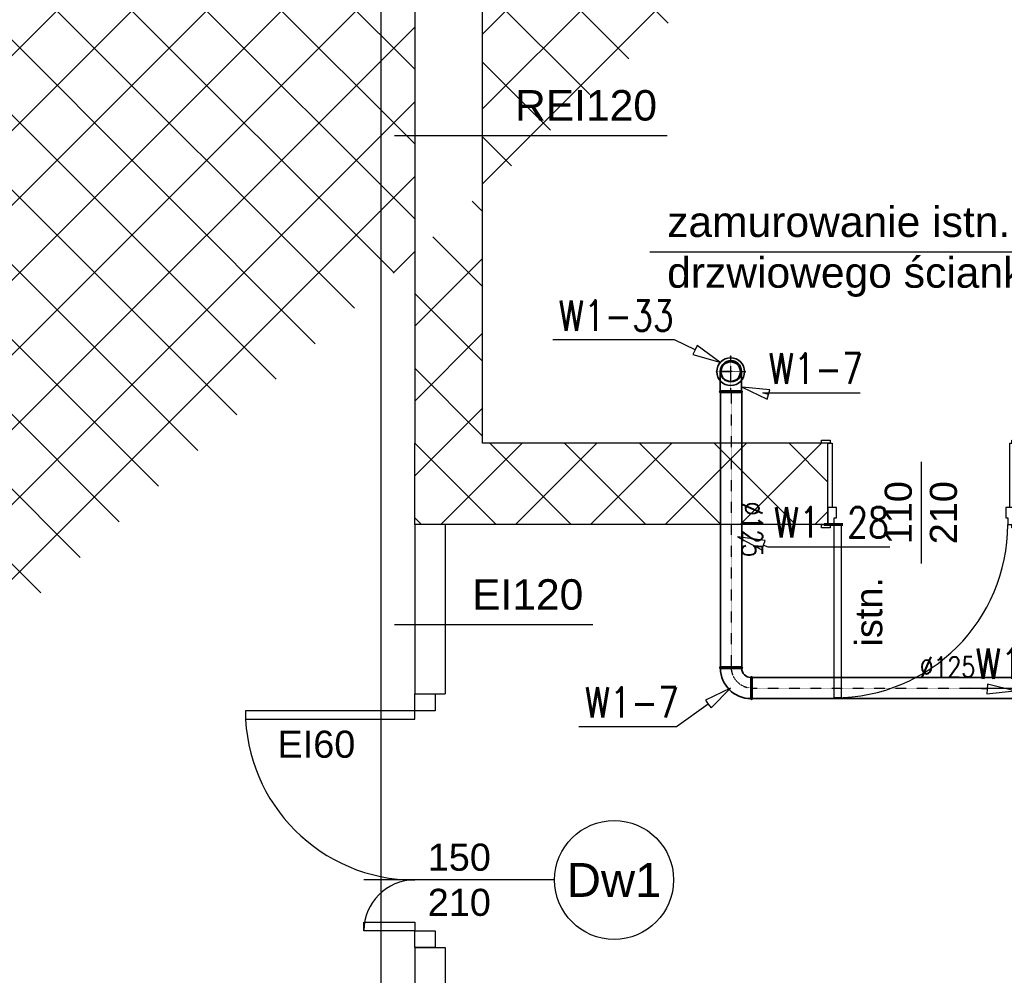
# Model space of a CAD drawing. Header units: millimetres. Extents: x 2263 to 12009, y 1338 to 5538.
# Tile 6 of 78: x 3840 to 4421, y 2265 to 2830. Entities that reach past the tile are written whole.
import ezdxf
from ezdxf.enums import TextEntityAlignment as Align

# ---------------------------------------------------------------- set-up
doc = ezdxf.new("R2010")
doc.units = ezdxf.units.MM
doc.linetypes.add('CENTER', pattern=[0.55, 0.37, -0.06, 0.06, -0.06])
doc.layers.add('A_niewidoczne', color=8, linetype='Continuous', lineweight=9, plot=False)
for name, color, linetype, lineweight in [('A_opisy', 81, 'Continuous', 13), ('A_przekrojowe główne', 50, 'Continuous', 50), ('A_stolarka', 20, 'Continuous', 15), ('A_ściany istniejące', 82, 'Continuous', 50), ('A_ściany istniejące hatch', 82, 'Continuous', 9), ('WEN_W1-_ZLICZAC', 140, 'Continuous', 35)]:
    doc.layers.add(name, color=color, linetype=linetype, lineweight=lineweight)
doc.layers.add('A_zakres opracowania', color=7, linetype='Continuous', lineweight=70, true_color=0xe00038)
for name, color, linetype in [('Drzwi Archicad', 7, 'Continuous'), ('Konstrukcja - Ściany zew', 7, 'Continuous'), ('WEN_W1-_ATRYBUT', 6, 'Continuous'), ('WEN_W1-_OSIE', 2, 'CENTER')]:
    doc.layers.add(name, color=color, linetype=linetype)
doc.styles.get("Standard").update_dxf_attribs({"font": 'arial.ttf'})
doc.styles.add('STYL_AUTOMATYCZNY_2', font='arialbd.ttf')
doc.styles.add('STYL_WENTYLE', font='romans.shx', dxfattribs={"width": 0.8})

# ---------------------------------------------------------------- blocks, each defined once
blk = doc.blocks.new('Drzwi metalowe 27_3')
at = {"layer": 'Drzwi Archicad', "color": 7, "linetype": 'Continuous', "lineweight": 25}
for p, q in [((472, 0), (472, 1024)), ((472, 1024), (512, 1024)), ((512, 1024), (512, 0)), ((-587, 0), (-587, 19)), ((-587, 19), (-537, 19)), ((-537, 0), (-587, 0)), ((-512, 0), (-550, 0)), ((-550, 0), (-550, -100)), ((-537, 19), (-537, 0)), ((-512, -40), (-512, 0)), ((512, 0), (472, 0)), ((550, 0), (512, 0)), ((512, 0), (512, -40)), ((537, 19), (587, 19)), ((537, 0), (537, 19)), ((587, 0), (537, 0)), ((550, -100), (550, 0)), ((587, 19), (587, 0)), ((-500, -40), (-512, -40)), ((-500, -100), (-500, -40)), ((512, -40), (500, -40)), ((500, -40), (500, -100)), ((-550, -480), (-550, -100)), ((-550, -100), (-525, -100)), ((-550, -100), (-500, -100)), ((-525, -100), (-525, -480)), ((500, -100), (550, -100)), ((525, -480), (525, -100)), ((525, -100), (550, -100)), ((550, -100), (550, -480)), ((-587, -499), (-587, -480)), ((-587, -480), (-537, -480)), ((-537, -499), (-587, -499)), ((-525, -480), (-550, -480)), ((-537, -480), (-537, -499)), ((550, -480), (525, -480)), ((537, -480), (587, -480)), ((537, -499), (537, -480)), ((587, -499), (537, -499)), ((587, -480), (587, -499))]:
    blk.add_line(p, q, dxfattribs=at)
blk.add_arc((512, 0), 1024, 90, 180, dxfattribs=at)
blk = doc.blocks.new('BPL-SI12590_13')
for p, q in [((-62.5, 8.75), (-62.5, 125)), ((62.5, 8.75), (62.5, 125))]:
    blk.add_line(p, q)
blk.add_lwpolyline([(62.5, 0), (-62.5, 0, -1), (-62.5, 8.75), (62.5, 8.75, -1)], format="xyb", close=True)
blk.add_circle((0, 125), 62.5)
blk.add_point((0, 0))
at = {"layer": 'WEN_W1-_OSIE'}
for p, q in [((0, 0), (0, 192.5)), ((-67.5, 125), (67.5, 125))]:
    blk.add_line(p, q, dxfattribs=at)
at = {"layer": 'WEN_W1-_ATRYBUT', "style": 'STYL_WENTYLE', "width": 0.8, "flags": 8}
blk.add_attdef('WENTYLE', text='', height=180, dxfattribs=at).set_placement((62.5, 0), align=Align.BOTTOM_LEFT)
blk = doc.blocks.new('BPL-SI12590_23')
for points in [[(-125, -62.5), (-125, 62.5, -1), (-116.25, 62.5), (-116.25, -62.5, -1)], [(-62.5, -125), (62.5, -125, 1), (62.5, -116.25), (-62.5, -116.25, 1)]]:
    blk.add_lwpolyline(points, format="xyb", close=True)
for radius in [178.75, 53.75]:
    blk.add_arc((-116.25, -116.25), radius, 0, 90)
for p in [(-125, 0), (0, -125)]:
    blk.add_point(p)
at = {"layer": 'WEN_W1-_OSIE'}
blk.add_arc((-125, -125), 125, 0, 90, dxfattribs=at)
at = {"layer": 'WEN_W1-_ATRYBUT', "style": 'STYL_WENTYLE', "width": 0.8, "flags": 8}
blk.add_attdef('WENTYLE', text='', height=180, dxfattribs=at).set_placement((-62.5, -125), align=Align.BOTTOM_LEFT)
blk = doc.blocks.new('SR-C125_2306-0487326975_14')
blk.add_lwpolyline([(0, -62.5), (0, 62.5), (2306, 62.5), (2306, -62.5)], close=True)
for p in [(0, 0), (2306, 0)]:
    blk.add_point(p)
at = {"layer": 'WEN_W1-_OSIE'}
blk.add_line((0, 0), (2306, 0), dxfattribs=at)
at = {"layer": 'WEN_W1-_ATRYBUT', "style": 'STYL_WENTYLE', "width": 0.8, "flags": 8}
blk.add_attdef('WENTYLE', text='', height=180, dxfattribs=at).set_placement((1153, 0), align=Align.BOTTOM_LEFT)
at = {"layer": 'WEN_W1-_OSIE', "color": 3, "style": 'STYL_WENTYLE', "width": 0.8, "flags": 8}
blk.add_attdef('FI_KANALU', text='', height=120, dxfattribs=at).set_placement((1153, 125), align=Align.MIDDLE_CENTER)
blk = doc.blocks.new('SR-C125_1623-3509950736_14')
blk.add_lwpolyline([(0, -62.5), (0, 62.5), (1623.4, 62.5), (1623.4, -62.5)], close=True)
for p in [(0, 0), (1623.4, 0)]:
    blk.add_point(p)
at = {"layer": 'WEN_W1-_OSIE'}
blk.add_line((0, 0), (1623.4, 0), dxfattribs=at)
at = {"layer": 'WEN_W1-_ATRYBUT', "style": 'STYL_WENTYLE', "width": 0.8, "flags": 8}
blk.add_attdef('WENTYLE', text='', height=180, dxfattribs=at).set_placement((811.7, 0), align=Align.BOTTOM_LEFT)
at = {"layer": 'WEN_W1-_OSIE', "color": 3, "style": 'STYL_WENTYLE', "width": 0.8, "flags": 8}
blk.add_attdef('FI_KANALU', text='', height=120, dxfattribs=at).set_placement((811.7, 125), align=Align.MIDDLE_CENTER)
blk = doc.blocks.new('KURM-125_12')
for radius in [82, 57.4]:
    blk.add_circle((0, 0), radius)
for p in [(0, 90.2), (0, 0)]:
    blk.add_point(p)
at = {"layer": 'WEN_W1-_OSIE'}
for p, q in [((0, -90.2), (0, 90.2)), ((-90.2, 0), (90.2, 0))]:
    blk.add_line(p, q, dxfattribs=at)
at = {"layer": 'WEN_W1-_ATRYBUT', "style": 'STYL_WENTYLE', "width": 0.8, "flags": 8}
blk.add_attdef('WENTYLE', text='', height=180, dxfattribs=at).set_placement((0, 0), align=Align.BOTTOM_LEFT)

msp = doc.modelspace()

# ---------------------------------------------------------------- hatches: boundary and pattern name
at = {"layer": 'A_ściany istniejące hatch', "linetype": 'ByBlock', "lineweight": 25}
h = msp.add_hatch(dxfattribs=at)
h.set_pattern_fill('NET', color=0, scale=250, angle=45)
h.set_pattern_definition([(45, (37537.47, -788.94), (-22.097087, 22.097087), []), (135, (37537.47, -788.94), (-22.097087, -22.097087), [])])
h.paths.add_polyline_path([(5550.83871, 4367.38309), (5592.83871, 4367.38308), (5592.83871, 4105.38308), (5802.83871, 4105.38308), (5802.83871, 4063.38308), (5550.83871, 4063.38308)], flags=16)
h.paths.add_polyline_path([(6144.84036, 4091.38308), (6144.84036, 4031.38308), (6024.83871, 4031.38308), (6024.83871, 3871.38308), (5964.83871, 3871.38308), (5964.83871, 4063.38308), (5922.83871, 4063.38308), (5922.83871, 4105.38308), (5926.83871, 4105.38308), (5926.83871, 4764.38308), (5592.83871, 4764.38308), (5592.83871, 4718.38308), (5550.83871, 4718.38308), (5550.83871, 4808.38308), (6008.83871, 4808.38308), (6008.8387, 4764.38308), (5970.83871, 4764.38308), (5970.83871, 4091.38308)], flags=17)
h.paths.add_polyline_path([(6748.83871, 4091.38308), (6890.83871, 4091.38308), (6890.83871, 4153.38308), (6934.83871, 4153.38308), (6934.83871, 3868.38309), (6874.83871, 3868.38309), (6874.83871, 4031.38308), (6748.83871, 4031.38308)], flags=17)
h.paths.add_polyline_path([(6791.83871, 3211.38308), (6874.83871, 3211.38308), (6874.83871, 3326.38309), (6934.83871, 3326.38309), (6934.83871, 3153.38308), (6874.83871, 3153.38308), (6874.83871, 3186.38308), (6791.83871, 3186.38308)], flags=17)
h.paths.add_polyline_path([(6434.83871, 3781.38308), (6464.83871, 3781.38308), (6464.83871, 3751.38308), (6434.83871, 3751.38308)], flags=17)
h.paths.add_polyline_path([(6434.83871, 3487.38308), (6464.83871, 3487.38308), (6464.83871, 3517.38308), (6434.83871, 3517.38308)], flags=17)
h.paths.add_polyline_path([(5946.83871, 1941.38308), (6006.83871, 1941.38308), (6006.83871, 1781.38308), (6244.83871, 1781.38308), (6244.83871, 1961.38308), (6304.83871, 1961.38308), (6304.83871, 1781.38308), (6874.83871, 1781.38308), (6874.83871, 1931.38308), (6934.83871, 1931.38308), (6934.83871, 1721.38308), (5946.83871, 1721.38308)])
h.paths.add_polyline_path([(3464.83871, 5091.38308), (3677.83871, 5091.38309), (3677.8387, 5185.4173), (3702.8387, 5185.4173), (3702.8387, 5066.38308), (3464.83871, 5066.38308)], flags=17)
h.paths.add_polyline_path([(4097.83871, 5065.72859), (4132.83871, 5065.72859), (4132.83871, 5185.4173), (4097.83871, 5185.4173)], flags=17)
h.paths.add_polyline_path([(4387.83871, 3241.38308), (4457.83869, 3241.38308), (4457.83869, 3181.38308), (4387.83871, 3181.38308)], flags=17)
h.paths.add_polyline_path([(4797.83871, 3241.38308), (4867.83871, 3241.38308), (4867.83871, 3181.38308), (4797.83871, 3181.38308)], flags=17)
h.paths.add_polyline_path([(5238.83871, 3241.38308), (5306.83869, 3241.38308), (5306.83869, 3181.38308), (5238.83871, 3181.38308)], flags=17)
h.paths.add_polyline_path([(5441.83871, 3241.38308), (5522.83869, 3241.38308), (5522.83869, 3181.38308), (5441.83871, 3181.38308)], flags=17)
h.paths.add_polyline_path([(6024.83871, 3741.38308), (5964.83871, 3741.38308), (5964.83871, 3665.38308), (6024.83871, 3665.38308)], flags=17)
h.paths.add_polyline_path([(5592.83871, 4588.38308), (5550.83871, 4588.38308), (5550.83871, 4497.38309), (5592.83871, 4497.38309)], flags=16)
h.paths.add_polyline_path([(6138.83871, 4808.38308), (6272.83871, 4808.38308), (6272.83871, 4764.38308), (6138.83871, 4764.38308)], flags=17)
h.paths.add_polyline_path([(6890.83871, 4488.38309), (6934.83871, 4488.38309), (6934.83871, 4563.38308), (6890.83871, 4563.38308)], flags=17)
h.paths.add_polyline_path([(6890.83871, 4283.38308), (6934.83871, 4283.38308), (6934.83871, 4358.38308), (6890.83871, 4358.38308)], flags=17)
h.paths.add_polyline_path([(6874.83871, 3662.38309), (6934.83871, 3662.38309), (6934.83871, 3738.38309), (6874.83871, 3738.38309)], flags=17)
h.paths.add_polyline_path([(6874.83871, 3456.38309), (6934.83871, 3456.38309), (6934.83871, 3532.38309), (6874.83871, 3532.38309)], flags=17)
h.paths.add_polyline_path([(6874.83871, 2948.38309), (6934.83871, 2948.38309), (6934.83871, 3023.38308), (6874.83871, 3023.38308)], flags=17)
h.paths.add_polyline_path([(6874.83871, 2743.38309), (6934.83871, 2743.38309), (6934.83871, 2818.38308), (6874.83871, 2818.38308)], flags=17)
h.paths.add_polyline_path([(6874.83871, 2271.38309), (6934.83871, 2271.38309), (6934.83871, 2341.38308), (6874.83871, 2341.38308)], flags=17)
h.paths.add_polyline_path([(6934.83871, 2066.38308), (6874.83871, 2066.38308), (6874.83871, 2136.38308), (6934.83871, 2136.38308)], flags=17)
h.paths.add_polyline_path([(5649.83871, 2181.38308), (5719.83871, 2181.38308), (5719.83871, 2121.38308), (5649.83871, 2121.38308)], flags=17)
h.paths.add_polyline_path([(5444.83871, 2121.38308), (5514.83871, 2121.38308), (5514.83871, 2181.38308), (5444.83871, 2181.38308)], flags=17)
h.paths.add_polyline_path([(5239.83871, 2181.38308), (5309.83871, 2181.38308), (5309.83871, 2121.38308), (5239.83871, 2121.38308)], flags=17)
h.paths.add_polyline_path([(4982.83871, 2121.38308), (5104.83869, 2121.38308), (5104.83869, 2181.38308), (4982.83871, 2181.38308)], flags=17)
h.paths.add_polyline_path([(4777.83871, 2181.38308), (4847.83871, 2181.38308), (4847.83871, 2121.38308), (4777.83871, 2121.38308)], flags=17)
h.paths.add_polyline_path([(4572.83871, 2121.38308), (4642.83871, 2121.38308), (4642.83871, 2181.38308), (4572.83871, 2181.38308)], flags=17)
h.paths.add_polyline_path([(4367.83871, 2181.38308), (4437.83871, 2181.38308), (4437.83871, 2121.38308), (4367.83871, 2121.38308)], flags=17)
h.paths.add_polyline_path([(6256.83871, 2181.38308), (6170.33871, 2181.38308), (6170.35412, 2121.38308), (6244.83871, 2121.38308), (6244.83871, 2071.38308), (6304.83871, 2071.38308), (6304.83871, 2314.88308), (6256.83871, 2314.88308)], flags=17)
h.paths.add_polyline_path([(6060.33871, 2181.38308), (6060.35412, 2121.38308), (6006.83871, 2121.38308), (6006.83871, 2081.38308), (5946.83871, 2081.38308), (5946.83871, 2121.38308), (5854.83871, 2121.38308), (5854.83871, 2181.38308)], flags=17)
h.paths.add_polyline_path([(4072.83871, 2075.38308), (4132.83871, 2075.38308), (4132.83871, 2121.38308), (4232.83871, 2121.38308), (4232.83869, 2181.38308), (4072.83871, 2181.38308)], flags=17)
h.paths.add_polyline_path([(5862.83871, 3241.38308), (5964.83871, 3241.38308), (5964.83871, 3535.38308), (6024.83871, 3535.38308), (6024.83871, 3211.38308), (6041.83871, 3211.38308), (6041.83871, 3186.38308), (6024.83871, 3186.38308), (6024.83871, 2831.38308), (6051.83871, 2831.38308), (6051.83871, 2751.38308), (6024.83871, 2751.38308), (6024.83871, 2531.38308), (5849.33871, 2531.38308), (5849.33871, 2579.38308), (5984.83871, 2579.38308), (5984.83871, 3181.38308), (5862.83871, 3181.38308)], flags=17)
h.paths.add_polyline_path([(5657.83871, 3241.38308), (5727.83871, 3241.38308), (5727.83871, 3181.38308), (5694.83871, 3181.38308), (5694.83871, 3015.38308), (5662.83871, 3015.38309), (5662.83871, 3181.38308), (5657.83871, 3181.38308)], flags=17)
h.paths.add_polyline_path([(5415.83871, 2579.38308), (5662.83871, 2579.38308), (5662.83871, 2729.38309), (5694.83871, 2729.38309), (5694.83871, 2579.38308), (5739.33871, 2579.38308), (5739.33871, 2531.38308), (5415.83871, 2531.38308)], flags=17)
h.paths.add_polyline_path([(4426.83871, 2579.38308), (4426.83871, 2531.38308), (4666.83871, 2531.38308), (4666.83871, 2579.38308), (4662.83871, 2579.38308), (4662.83871, 2671.38308), (4634.83871, 2671.38308), (4634.83871, 2579.38308)], flags=17)
h.paths.add_polyline_path([(4072.83871, 3272.38308), (4132.83871, 3272.38308), (4132.83871, 3241.38308), (4252.83871, 3241.38308), (4252.83869, 3181.38308), (4112.83871, 3181.38308), (4112.83871, 2579.38308), (4316.83871, 2579.38308), (4316.83871, 2531.38308), (4072.83871, 2531.38308)], flags=17)
h.paths.add_polyline_path([(4132.83871, 3568.79816), (4072.83871, 3568.79816), (4072.83871, 3412.3831), (4132.83871, 3412.3831)], flags=17)
h.paths.add_polyline_path([(4132.83871, 3783.35665), (4072.83871, 3783.35665), (4072.83871, 3703.79816), (4132.83871, 3703.79816)], flags=17)
h.paths.add_polyline_path([(4132.83871, 3998.38308), (4072.83871, 3998.38308), (4072.83871, 3918.35666), (4132.83871, 3918.35666)], flags=17)
h.paths.add_polyline_path([(4132.83871, 4318.38308), (4072.83871, 4318.38308), (4072.83871, 4133.38308), (4132.83871, 4133.38308)], flags=17)
h.paths.add_polyline_path([(4132.83871, 4523.38308), (4072.83871, 4523.38308), (4072.83871, 4453.3831), (4132.83871, 4453.3831)], flags=17)
h.paths.add_polyline_path([(4132.83871, 4738.38308), (4072.83871, 4738.38308), (4072.83871, 4658.38308), (4132.83871, 4658.38308)], flags=17)
h.paths.add_polyline_path([(3082.83871, 4463.49943), (3022.83871, 4463.49943), (3022.83871, 4533.47941), (3082.83871, 4533.47941), (3082.83871, 4535.38308), (3542.83871, 4535.38308), (3542.83871, 4525.38308), (3511.73871, 4525.38308), (3511.73871, 4449.38308), (3496.73871, 4449.38308), (3496.73871, 4525.38308), (3240.83871, 4525.38308), (3240.83871, 4510.37993), (3233.83871, 4510.37993), (3233.83871, 4525.38308), (3082.83871, 4525.38308)])
h.paths.add_polyline_path([(3082.83871, 4408.38308), (3082.83871, 4415.38308), (3233.83871, 4415.38308), (3233.83871, 4420.37993), (3240.83871, 4420.37993), (3240.83871, 4397.90202), (3233.83871, 4397.90202), (3233.83871, 4408.38308)], flags=17)
h.paths.add_polyline_path([(3022.83871, 4328.49943), (3082.83871, 4328.49943), (3082.83871, 4298.38308), (3233.83871, 4298.38308), (3233.83871, 4307.90202), (3240.83871, 4307.90202), (3240.83871, 4298.38308), (3496.73871, 4298.38308), (3496.73871, 4354.38308), (3511.73871, 4354.38308), (3511.73871, 4298.38308), (3539.83871, 4298.38308), (3539.83871, 4283.38308), (3082.83871, 4283.38308), (3082.83871, 4258.01945), (3022.83871, 4258.01945)])
h.paths.add_polyline_path([(3022.83871, 4128.01945), (3082.83871, 4128.01945), (3082.83871, 4083.38308), (3674.83871, 4083.38308), (3674.83871, 4100.64844), (3722.83871, 4100.64844), (3722.83871, 3771.38225), (3674.83871, 3771.38225), (3674.83871, 4043.38308), (3082.83871, 4043.38308), (3082.83871, 3965.51194), (3022.83871, 3965.51194)])
h.paths.add_polyline_path([(3022.83871, 3625.53195), (3082.83871, 3625.53195), (3082.83871, 3603.38308), (3674.83871, 3603.38308), (3674.83871, 3661.38225), (3722.83871, 3661.38225), (3722.83871, 3264.38225), (3674.83871, 3264.38225), (3674.83871, 3578.38308), (3082.83871, 3578.38308), (3082.83871, 3555.31567), (3022.83871, 3555.31567)])
h.paths.add_polyline_path([(3022.83871, 3211.185), (3082.83871, 3211.185), (3082.83871, 3141.38308), (3674.83871, 3141.38308), (3674.83871, 3154.38225), (3722.83871, 3154.38225), (3722.83871, 3095.74402), (3674.83871, 3095.74402), (3674.83871, 3098.38308), (3082.83871, 3098.38308), (3082.83871, 3046.185), (3022.83871, 3046.185)])
h.paths.add_polyline_path([(3022.83871, 2911.185), (3082.83871, 2911.185), (3082.83871, 2856.60282), (3141.83871, 2856.60282), (3141.83871, 2998.3005), (3151.20249, 2998.3005), (3151.20249, 2992.3005), (3147.83871, 2992.3005), (3147.83871, 2856.60282), (3244.83871, 2856.60282), (3244.83871, 2992.3005), (3240.20249, 2992.3005), (3240.20249, 2998.3005), (3255.38391, 2998.3005), (3255.38391, 2992.3005), (3250.83871, 2992.3005), (3250.83871, 2856.60282), (3347.83871, 2856.60282), (3347.83871, 2992.3005), (3344.38391, 2992.3005), (3344.38391, 2998.3005), (3353.83871, 2998.3005), (3353.83871, 2963.3005), (3358.01039, 2963.3005), (3358.01039, 2957.3005), (3353.83871, 2957.3005), (3353.83871, 2856.60282), (3521.83871, 2856.60282), (3521.83871, 2957.3005), (3447.0104, 2957.3005), (3447.01039, 2963.3005), (3527.83871, 2963.3005), (3527.83871, 2856.60282), (3674.83871, 2856.60282), (3674.83871, 2985.74402), (3722.83871, 2985.74402), (3722.83871, 2838.88915), (3674.83871, 2838.88915), (3674.83871, 2841.60282), (3527.83871, 2841.60282), (3527.83871, 2799.30282), (3521.83871, 2799.30282), (3521.83871, 2841.60282), (3082.83871, 2841.60282), (3022.83871, 2841.60282)])
h.paths.add_polyline_path([(3022.83871, 3760.53195), (3082.83871, 3760.53195), (3082.83871, 3830.51194), (3022.83871, 3830.51194)])
h.paths.add_polyline_path([(3022.83871, 3346.185), (3082.83871, 3346.185), (3082.83871, 3420.31567), (3022.83871, 3420.31567)], flags=17)
h.paths.add_polyline_path([(3022.83871, 2636.62284), (3082.83871, 2636.62284), (3082.83871, 2706.60282), (3022.83871, 2706.60282)], flags=17)
h.paths.add_polyline_path([(3022.83871, 2431.64285), (3022.83871, 2501.62284), (3082.83871, 2501.62284), (3082.83871, 2491.62284), (3129.83871, 2491.62284), (3129.83871, 2662.60284), (3141.04943, 2662.60284), (3141.04943, 2656.60284), (3135.83871, 2656.60284), (3135.83871, 2491.62284), (3234.83871, 2491.62284), (3234.83871, 2656.60284), (3230.04943, 2656.60284), (3230.04943, 2662.60284), (3245.35057, 2662.60284), (3245.35057, 2656.60284), (3240.83871, 2656.60284), (3240.83871, 2491.62284), (3337.83871, 2491.62284), (3337.83871, 2656.60284), (3334.35057, 2656.60284), (3334.35056, 2662.60284), (3348.38391, 2662.60284), (3348.38391, 2656.60284), (3343.83871, 2656.60284), (3343.83871, 2491.62284), (3440.83871, 2491.62284), (3440.83871, 2656.60284), (3437.38391, 2656.60284), (3437.38391, 2662.60284), (3440.83871, 2662.60284), (3440.83871, 2706.60282), (3521.83871, 2706.60282), (3521.83871, 2710.30282), (3527.83871, 2710.30282), (3527.83871, 2696.27529), (3521.83871, 2696.27529), (3521.83871, 2700.60282), (3446.83871, 2700.60282), (3446.83871, 2491.62284), (3521.83871, 2491.62284), (3521.83871, 2607.27528), (3527.83871, 2607.27529), (3527.83871, 2491.62284), (3674.83871, 2491.62284), (3674.83871, 2728.88915), (3722.83871, 2728.88915), (3722.83871, 2295.08308), (3674.83871, 2295.08308), (3674.83871, 2476.62284), (3527.83871, 2476.62284), (3527.83871, 2379.11333), (3521.83871, 2379.11333), (3521.83871, 2476.62284), (3446.83871, 2476.62284), (3446.83871, 2283.78308), (3521.83871, 2283.78308), (3521.83871, 2290.11333), (3527.83871, 2290.11333), (3527.83871, 2274.08309), (3521.83871, 2274.08308), (3521.83871, 2277.78308), (3440.83871, 2277.78308), (3440.83871, 2351.38308), (3437.38391, 2351.38308), (3437.38391, 2357.38308), (3440.83871, 2357.38308), (3440.83871, 2476.62284), (3343.83871, 2476.62284), (3343.83871, 2357.38308), (3348.38391, 2357.38308), (3348.38391, 2351.38308), (3334.35057, 2351.38308), (3334.35057, 2357.38308), (3337.83871, 2357.38308), (3337.83871, 2476.62284), (3240.83871, 2476.62284), (3240.83871, 2357.38308), (3245.35057, 2357.38308), (3245.35057, 2351.38308), (3230.04943, 2351.38308), (3230.04943, 2357.38308), (3234.83871, 2357.38308), (3234.83871, 2476.62284), (3135.83871, 2476.62284), (3135.83871, 2357.38308), (3141.04943, 2357.38308), (3141.04943, 2351.38308), (3129.83871, 2351.38308), (3129.83871, 2476.62284), (3082.83871, 2476.62284), (3082.83871, 2431.64285)])
h.paths.add_polyline_path([(3142.83871, 2040.38308), (3082.83871, 2040.38308), (3082.83871, 2121.38308), (3022.83871, 2121.38308), (3022.83871, 2296.64285), (3082.83871, 2296.64285), (3082.83871, 2181.38308), (3521.83871, 2181.38308), (3521.83871, 2185.08308), (3527.83871, 2185.08309), (3527.83871, 2181.38308), (3674.83871, 2181.38308), (3674.83871, 2185.08308), (3722.83871, 2185.08308), (3722.83871, 2130.38309), (3697.83871, 2130.38308), (3697.83871, 2141.38308), (3527.83871, 2141.38308), (3527.83871, 2136.64285), (3521.83871, 2136.64285), (3521.83871, 2141.38308), (3337.83871, 2141.38308), (3337.83871, 2101.12992), (3312.83871, 2101.12992), (3312.83871, 2141.38308), (3142.83871, 2141.38308)])
h.paths.add_polyline_path([(3142.83871, 1791.38308), (3142.83871, 1830.38308), (3082.83871, 1830.38308), (3082.83871, 1731.38308), (4132.83871, 1731.38308), (4132.83871, 1935.38308), (4072.83871, 1935.38308), (4072.83871, 1791.38308)])
edge = h.paths.add_edge_path()
edge.add_line((6402.83871, 4808.38308), (6402.8387, 4764.38308))
edge.add_line((6402.8387, 4764.38308), (6440.83871, 4764.38308))
edge.add_line((6440.83871, 4764.38308), (6440.83871, 4614.38308))
edge.add_line((6440.83871, 4614.38308), (6467.83871, 4614.38308))
edge.add_line((6467.83871, 4614.38308), (6467.83871, 4764.38308))
edge.add_line((6467.83871, 4764.38308), (6890.83871, 4764.38308))
edge.add_line((6890.83871, 4764.38308), (6890.83871, 4693.38308))
edge.add_line((6890.83871, 4693.38308), (6934.83871, 4693.38308))
edge.add_line((6934.83871, 4693.38308), (6934.83871, 4808.38308))
edge.add_line((6934.83871, 4808.38308), (6402.83871, 4808.38313))
edge.add_line((3067.83871, 5185.4173), (3102.83871, 5185.4173))
edge.add_line((3102.83871, 5185.4173), (3102.83871, 5091.38309))
edge.add_line((3102.83871, 5091.38309), (3284.83871, 5091.38309))
edge.add_line((3284.83871, 5091.38309), (3284.83871, 5066.38308))
edge.add_line((3284.83871, 5066.38308), (3067.83871, 5066.38308))
edge.add_line((3067.83871, 5066.38308), (3067.83871, 5185.4173))
edge.add_line((4662.83871, 2781.38308), (4634.83871, 2781.38308))
edge.add_line((4634.83871, 2781.38308), (4634.83871, 3066.38308))
edge.add_line((4634.83871, 3066.38308), (4662.83871, 3066.38308))
edge.add_line((4662.83871, 3066.38308), (4662.83871, 2986.40213))
edge.add_line((4662.83871, 2986.40213), (4662.83871, 2894.77453))
edge.add_line((4662.83871, 2894.77453), (4662.83871, 2791.38308))
edge.add_line((4662.83871, 2791.38308), (4662.83869, 2781.38308))
edge.add_line((3972.83871, 5063.38308), (4132.83871, 5063.38308))
edge.add_line((4132.83871, 5063.38308), (4132.83871, 4873.38308))
edge.add_line((4132.83871, 4873.38308), (4072.83871, 4873.38308))
edge.add_line((4072.83871, 4873.38308), (4072.83871, 5003.38308))
edge.add_line((4072.83871, 5003.38308), (3972.83871, 5003.38308))
edge.add_line((3972.83871, 5003.38308), (3972.8387, 5063.38308))
edge.add_line((3464.83871, 5063.38308), (3822.83871, 5063.38308))
edge.add_line((3822.83871, 5063.38308), (3822.83871, 5003.38308))
edge.add_line((3822.83871, 5003.38308), (3722.83871, 5003.38308))
edge.add_line((3722.83871, 5003.38308), (3722.83871, 4210.64844))
edge.add_line((3722.83871, 4210.64844), (3674.83871, 4210.64844))
edge.add_line((3674.83871, 4210.64844), (3674.83871, 4283.38308))
edge.add_line((3674.83871, 4283.38308), (3634.83871, 4283.38308))
edge.add_line((3634.83871, 4283.38308), (3634.83871, 4298.38308))
edge.add_line((3634.83871, 4298.38308), (3674.83871, 4298.38308))
edge.add_line((3674.83871, 4298.38308), (3674.83871, 5003.38308))
edge.add_line((3674.83871, 5003.38308), (3464.83871, 5003.38308))
edge.add_line((3464.83871, 5003.38308), (3464.83871, 5063.38308))
edge.add_line((3312.83871, 2001.12992), (3337.83871, 2001.12992))
edge.add_line((3337.83871, 2001.12992), (3337.83871, 1966.38308))
edge.add_line((3337.83871, 1966.38308), (3697.83871, 1966.38308))
edge.add_line((3697.83871, 1966.38308), (3697.83871, 2032.41525))
edge.add_line((3697.83871, 2032.41525), (3722.83871, 2032.41525))
edge.add_line((3722.83871, 2032.41525), (3722.83871, 1961.38308))
edge.add_line((3722.83871, 1961.38308), (3392.83871, 1961.38308))
edge.add_line((3392.83871, 1961.38308), (3392.83871, 1941.38308))
edge.add_line((3392.83871, 1941.38308), (3312.83871, 1941.38308))
edge.add_line((3312.83871, 1941.38308), (3312.83871, 2001.12992))
h.paths.add_polyline_path([(5092.83871, 3066.38308), (5052.83871, 3066.38308), (5052.83871, 2579.38308), (4776.83871, 2579.38308), (4776.83871, 2531.38308), (5305.83871, 2531.38308), (5305.83871, 2579.38308), (5092.83871, 2579.38308)], flags=17)
h.paths.add_polyline_path([(5052.83871, 3166.38308), (5092.83871, 3166.38308), (5092.83871, 3181.38308), (5103.83871, 3181.38308), (5103.83871, 3241.38308), (5002.83871, 3241.38308), (5002.83871, 3181.38308), (5052.83871, 3181.38308)], flags=17)
h.paths.add_polyline_path([(6573.83871, 4031.38308), (6319.84036, 4031.38308), (6319.84036, 4091.38308), (6440.83871, 4091.38308), (6440.83871, 4164.38309), (6467.83871, 4164.38309), (6467.83871, 4091.38308), (6573.83871, 4091.38308)], flags=17)
h.paths.add_polyline_path([(6362.33489, 2788.38308), (6372.33489, 2788.38308), (6372.33489, 2803.38308), (6362.33489, 2803.38308)], flags=17)
h.paths.add_polyline_path([(6452.33489, 2960.38308), (6467.33489, 2960.38308), (6467.33489, 3186.38308), (6507.83871, 3186.38308), (6507.83871, 3211.38308), (6151.83871, 3211.38308), (6151.83871, 3186.38308), (6212.83871, 3186.38308), (6212.83871, 2960.38308), (6230.83871, 2960.38308), (6230.83871, 2970.38308), (6222.83871, 2970.38308), (6222.83871, 3186.38308), (6362.33489, 3186.38308), (6362.33489, 2970.38308), (6315.8387, 2970.38308), (6315.8387, 2960.38308), (6377.33489, 2960.38308), (6377.33489, 2970.38308), (6372.33489, 2970.38308), (6372.33489, 3186.38308), (6457.33489, 3186.38308), (6457.33489, 2970.38308), (6452.33489, 2970.38308)], flags=17)
h.paths.add_polyline_path([(6222.83871, 2803.38308), (6212.83871, 2803.38308), (6212.83871, 2579.38308), (6154.83871, 2579.38308), (6154.83871, 2531.38308), (6256.83871, 2531.38308), (6256.83871, 2424.88308), (6304.83871, 2424.88308), (6304.83871, 2531.38308), (6874.83871, 2531.38308), (6874.83871, 2476.38309), (6934.83871, 2476.38308), (6934.83871, 2613.38308), (6874.83871, 2613.38308), (6874.83871, 2579.38308), (6372.33489, 2579.38308), (6372.33489, 2688.38308), (6362.33489, 2688.38308), (6362.33489, 2579.38308), (6222.83871, 2579.38308)], flags=17)
h.paths.add_polyline_path([(3022.83871, 4873.4594), (3082.83871, 4873.4594), (3082.83871, 5003.38308), (3284.8387, 5003.38308), (3284.8387, 5063.38308), (3022.83871, 5063.38308)])
h.paths.add_polyline_path([(3082.83871, 4738.4594), (3022.83871, 4738.4594), (3022.83871, 4668.47941), (3082.83871, 4668.47941)])

# ---------------------------------------------------------------- linework, layer by layer
at = {"layer": 'A_niewidoczne', "color": 0, "linetype": 'ByBlock', "lineweight": 25}
msp.add_line((4371.83871, 2568.38308), (4371.83871, 2508.38308), dxfattribs=at)
at = {"layer": 'A_opisy', "color": 0, "linetype": 'ByBlock', "lineweight": 25}
for p, q in [((4221.91096, 2761.04662), (4060.83304, 2761.04662)), ((4178.09627, 2472.04039), (4060.83304, 2472.04039))]:
    msp.add_line(p, q, dxfattribs=at)
msp.add_lwpolyline([(4634.83871, 2733.34112), (4593.34635, 2692.27748), (4211.76324, 2692.27748)], dxfattribs=at)
at = {"layer": 'A_przekrojowe główne', "color": 0, "linetype": 'ByBlock', "lineweight": 25}
for p, q in [((4072.83871, 2531.38308), (4072.83871, 2431.38308)), ((4090.83871, 2531.38308), (4090.83871, 2431.38308)), ((4072.83871, 2431.38308), (4090.83871, 2431.38308)), ((4072.83871, 2281.38308), (4072.83871, 2181.38308)), ((4072.83871, 2281.38308), (4090.83871, 2281.38308)), ((4090.83871, 2281.38308), (4090.83871, 2181.38308))]:
    msp.add_line(p, q, dxfattribs=at)
at = {"layer": 'A_stolarka', "color": 0, "linetype": 'ByBlock', "lineweight": 25}
msp.add_line((4155.44155, 2321.38308), (4042.83871, 2321.38308), dxfattribs=at)
for points in [[(4072.83871, 2431.38308), (4084.83871, 2431.38308), (4084.83871, 2421.38308), (4072.83871, 2421.38308)], [(4072.83871, 2421.38308), (3972.83871, 2421.38308), (3972.83871, 2416.38308), (4072.83871, 2416.38308)], [(4072.83871, 2291.38308), (4042.83871, 2291.38308), (4042.83871, 2296.38308), (4072.83871, 2296.38308)], [(4072.83871, 2291.38308), (4084.83871, 2291.38308), (4084.83871, 2281.38308), (4072.83871, 2281.38308)]]:
    msp.add_lwpolyline(points, close=True, dxfattribs=at)
msp.add_circle((4190.57108, 2321.38308), 35.12953, dxfattribs=at)
for centre, radius, start, end in [((4072.83871, 2421.38308), 100, 180, 270), ((4072.83871, 2291.38308), 30, 90, 180)]:
    msp.add_arc(centre, radius, start, end, dxfattribs=at)
at = {"layer": 'A_zakres opracowania', "color": 0, "linetype": 'ByBlock', "lineweight": 25, "ltscale": 0.2}
msp.add_lwpolyline([(5986.83871, 1761.38308), (6894.83871, 1761.38308), (6894.83871, 4784.38309), (5902.83871, 4784.38308), (5902.83871, 4125.38308), (5782.83871, 4125.38308), (5782.83871, 4025.38308), (6004.83871, 4025.38308), (6004.83871, 3916.38308), (5531.83871, 3916.38308), (5531.83871, 3696.38308), (6004.83871, 3696.38308), (6004.83871, 3201.38308), (4052.83871, 3201.38308), (4052.83871, 2161.38308), (5133.83871, 2161.38308), (5133.83871, 1943.38308), (5638.83871, 1943.38308), (5638.83871, 1683.38308), (5986.83871, 1683.38308)], close=True, dxfattribs=at)
at = {"layer": 'A_ściany istniejące', "color": 0, "linetype": 'ByBlock', "lineweight": 25}
msp.add_line((4090.83871, 2531.38308), (4072.83871, 2531.38308), dxfattribs=at)
at = {"layer": 'Konstrukcja - Ściany zew', "color": 0, "linetype": 'ByBlock', "lineweight": 25}
for p, q in [((4072.83871, 3181.38308), (4072.83871, 2579.38308)), ((4112.83871, 2579.38308), (4112.83871, 3181.38308)), ((4316.83871, 2579.38308), (4112.83871, 2579.38308)), ((4316.83871, 2531.38308), (4316.83871, 2579.38308)), ((4316.83871, 2531.38308), (4090.83871, 2531.38308))]:
    msp.add_line(p, q, dxfattribs=at)
at = {"layer": 'Konstrukcja - Ściany zew', "color": 0, "linetype": 'ByBlock', "lineweight": 25, "flags": 128}
msp.add_lwpolyline([(4072.83871, 2531.38308), (4072.83871, 2579.38308)], dxfattribs=at)
at = {"layer": 'WEN_W1-_ATRYBUT'}
for points in [[(4238.38357, 2634.52977), (4237.11973, 2631.94189), (4252.94038, 2627.42067), (4239.64741, 2637.11765), (4238.38357, 2634.52977), (4226.30487, 2640.42864), (4154.30487, 2640.42864)], [(4281.82167, 2608.19828), (4282.59527, 2610.97243), (4266.21704, 2612.54976), (4281.04807, 2605.42412), (4281.82167, 2608.19828), (4278.39559, 2609.15367), (4335.99559, 2609.15367)], [(4278.80773, 2519.12049), (4279.69787, 2521.85948), (4263.40092, 2524.12751), (4277.9176, 2516.3815), (4278.80773, 2519.12049), (4281.40523, 2518.27634), (4353.40523, 2518.27634)], [(4410.96194, 2434.13495), (4410.78767, 2431.26023), (4427.13225, 2433.15467), (4411.13621, 2437.00968), (4410.96194, 2434.13495), (4400.57213, 2434.76481), (4472.57213, 2434.76481)], [(4246.18695, 2425.34353), (4247.8614, 2423.00032), (4259.3675, 2434.76229), (4244.5125, 2427.68674), (4246.18695, 2425.34353), (4227.36159, 2411.891), (4169.76159, 2411.891)]]:
    msp.add_lwpolyline(points, dxfattribs=at)

# ---------------------------------------------------------------- block references
at = {"layer": 'Drzwi Archicad', "color": 0, "linetype": 'ByBlock', "lineweight": 25, "xscale": 0.1, "yscale": 0.1, "zscale": 100, "rotation": 180}
msp.add_blockref('Drzwi metalowe 27_3', (4371.83871, 2531.38308), dxfattribs=at)
at = {"layer": 'WEN_W1-_ZLICZAC'}
ref = msp.add_blockref('KURM-125_12', (4259.43502, 2621.72338), dxfattribs=dict(at, xscale=0.1, yscale=0.1, zscale=0.1))
ref.add_attrib('WENTYLE', 'W1-33', dxfattribs={"layer": 'WEN_W1-_ATRYBUT', "height": 18, "style": 'STYL_WENTYLE', "width": 0.8, "flags": 8}).set_placement((4157.90487, 2640.42864), align=Align.BOTTOM_LEFT)
ref = msp.add_blockref('BPL-SI12590_13', (4259.55082, 2609.4587), dxfattribs=dict(at, xscale=0.1, yscale=0.1, zscale=0.1))
ref.add_attrib('WENTYLE', 'W1-7', dxfattribs={"layer": 'WEN_W1-_ATRYBUT', "height": 18, "style": 'STYL_WENTYLE', "width": 0.8, "flags": 8}).set_placement((4281.99559, 2609.15367), align=Align.BOTTOM_LEFT)
ref = msp.add_blockref('SR-C125_1623-3509950736_14', (4259.66566, 2609.59991), dxfattribs=dict(at, xscale=0.1, yscale=0.1, zscale=0.1, rotation=270))
ref.add_attrib('WENTYLE', 'W1-28', dxfattribs={"layer": 'WEN_W1-_ATRYBUT', "height": 18, "style": 'STYL_WENTYLE', "width": 0.8, "flags": 8}).set_placement((4285.00523, 2518.27634), align=Align.BOTTOM_LEFT)
ref.add_attrib('FI_KANALU', '%%c125', dxfattribs={"layer": 'WEN_W1-_OSIE', "color": 3, "height": 12, "rotation": 270, "style": 'STYL_WENTYLE', "width": 0.8, "flags": 8}).set_placement((4272.16566, 2528.43236), align=Align.MIDDLE_CENTER)
ref = msp.add_blockref('SR-C125_2306-0487326975_14', (4272.16566, 2434.76481), dxfattribs=dict(at, xscale=0.1, yscale=0.1, zscale=0.1, rotation=0.001366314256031))
ref.add_attrib('WENTYLE', 'W1-52', dxfattribs={"layer": 'WEN_W1-_ATRYBUT', "height": 18, "style": 'STYL_WENTYLE', "width": 0.8, "flags": 8}).set_placement((4404.17213, 2434.76481), align=Align.BOTTOM_LEFT)
ref.add_attrib('FI_KANALU', '%%c125', dxfattribs={"layer": 'WEN_W1-_OSIE', "color": 3, "height": 12, "rotation": 0.00136631, "style": 'STYL_WENTYLE', "width": 0.8, "flags": 8}).set_placement((4387.46779, 2447.26756), align=Align.MIDDLE_CENTER)
ref = msp.add_blockref('BPL-SI12590_23', (4259.66566, 2434.76481), dxfattribs=dict(at, xscale=0.1, yscale=0.1, zscale=0.1, rotation=180))
ref.add_attrib('WENTYLE', 'W1-7', dxfattribs={"layer": 'WEN_W1-_ATRYBUT', "height": 18, "style": 'STYL_WENTYLE', "width": 0.8, "flags": 8}).set_placement((4173.36159, 2411.891), align=Align.BOTTOM_LEFT)

# ---------------------------------------------------------------- texts
at = {"layer": 'A_niewidoczne', "color": 0, "linetype": 'ByBlock', "lineweight": 25, "insert": (4371.83871, 2538.38308), "char_height": 16, "attachment_point": 5, "rotation": 90}
msp.add_mtext('110\\P210{\\H1.17229x; }', dxfattribs=at)
at = {"layer": 'A_opisy', "color": 0, "linetype": 'ByBlock', "lineweight": 25, "char_height": 18, "attachment_point": 1}
for s, width, heights, insert in [('REI120', 82.8873027, [27.02965], (4132.05257, 2788.07627)), ('zamurowanie istn. otworu \\Pdrzwiowego ściankami gr. 12cm', 569.9666749, [170.39638], (4221.89815, 2719.30713)), ('EI120', 82.8873027, [27.02965], (4106.67143, 2499.07004))]:
    msp.add_mtext_dynamic_manual_height_columns(s, width=width, gutter_width=12.5, heights=heights, dxfattribs=dict(at, insert=insert))
at = {"layer": 'A_stolarka', "color": 0, "linetype": 'ByBlock', "lineweight": 25, "insert": (4341.05427, 2479.83722), "char_height": 16, "attachment_point": 5, "rotation": 90}
msp.add_mtext('istn.', dxfattribs=at)
at = {"layer": 'A_stolarka', "color": 0, "linetype": 'ByBlock', "lineweight": 25, "char_height": 16, "attachment_point": 5}
for s, insert in [('EI60', (4014.74597, 2401.48103)), ('150\\P210{\\H1.17229x; }', (4099.14013, 2321.38308))]:
    msp.add_mtext(s, dxfattribs=dict(at, insert=insert))
at = {"layer": 'A_stolarka', "color": 0, "linetype": 'ByBlock', "lineweight": 25, "insert": (4190.57108, 2321.38308), "char_height": 20, "attachment_point": 5, "style": 'STYL_AUTOMATYCZNY_2'}
msp.add_mtext('\\A1;{\\fArial|b0|i0|c238|p34;Dw1}', dxfattribs=at)

doc.saveas('drawing.dxf')
